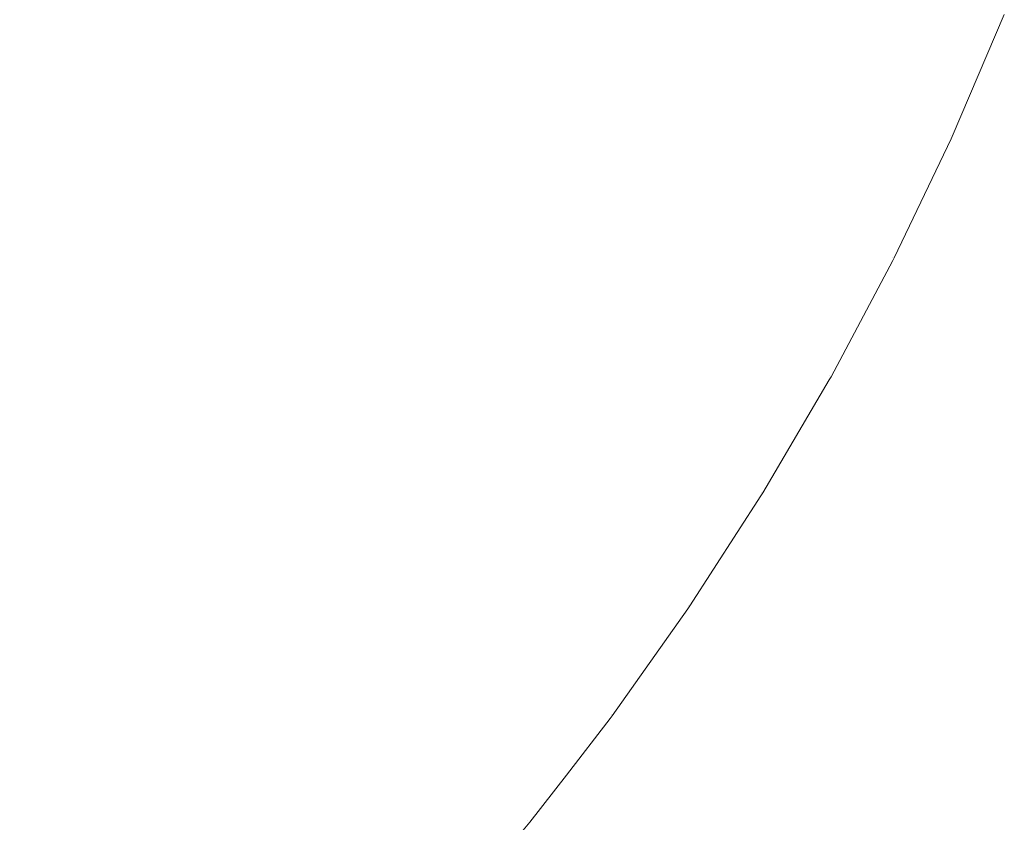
# Model space of a CAD drawing. Header units: centimetres. Extents: x -26 to 27.3, y -25.3 to -23.5.
# Tile 197 of 221: x 27.2442 to 27.2753, y -25.2227 to -25.1974. Entities that reach past the tile are written whole.
import ezdxf

# ---------------------------------------------------------------- set-up
doc = ezdxf.new("R2010")
doc.units = ezdxf.units.CM
doc.header["$LTSCALE"] = 2.54
doc.layers.add('Lucido design-1', color=7, linetype='Continuous')

# ---------------------------------------------------------------- blocks, each defined once
blk = doc.blocks.new('Gruppo-4-1')
at = {"color": 7, "linetype": 'Continuous', "lineweight": 9}
for points, invisible_edges in [([(27.258778, -25.19436, 1049.667319), (27.257247, -25.197565, 1049.667319), (27.255183, -25.196525, 1049.663939), (27.256673, -25.193408, 1049.663939)], 15), ([(27.256928, -25.193523, 1050.379777), (27.255433, -25.196651, 1050.379777), (27.257533, -25.19771, 1050.376297), (27.259071, -25.194492, 1050.376297)], 15), ([(27.267429, -25.194008, 1049.681732), (27.265904, -25.197581, 1049.681732), (27.264324, -25.196867, 1049.678006), (27.26582, -25.193361, 1049.678006)], 15), ([(27.266169, -25.193502, 1050.36533), (27.264667, -25.197022, 1050.36533), (27.266244, -25.197735, 1050.36152), (27.267775, -25.194147, 1050.36152)], 15), ([(27.268895, -25.194597, 1049.685528), (27.267344, -25.198232, 1049.685528), (27.265904, -25.197581, 1049.681732), (27.267429, -25.194008, 1049.681732)], 15), ([(27.267775, -25.194147, 1050.36152), (27.266244, -25.197735, 1050.36152), (27.267674, -25.198381, 1050.357645), (27.269231, -25.194732, 1050.357645)], 15), ([(27.244349, -25.194429, 1050.392652), (27.242827, -25.197022, 1050.392652), (27.245309, -25.19855, 1050.389602), (27.246893, -25.19585, 1050.389602)], 15), ([(27.246824, -25.195812, 1049.654422), (27.245241, -25.198508, 1049.654422), (27.24284, -25.19703, 1049.651474), (27.244362, -25.194436, 1049.651474)], 15), ([(27.253, -25.195424, 1049.66066), (27.251428, -25.198384, 1049.66066), (27.249181, -25.197128, 1049.657486), (27.250701, -25.194265, 1049.657486)], 15), ([(27.250843, -25.194337, 1050.386436), (27.24932, -25.197206, 1050.386436), (27.251626, -25.198494, 1050.383159), (27.253202, -25.195526, 1050.383159)], 15), ([(27.260758, -25.195255, 1049.670794), (27.259186, -25.198543, 1049.670794), (27.257247, -25.197565, 1049.667319), (27.258778, -25.19436, 1049.667319)], 15), ([(27.259071, -25.194492, 1050.376297), (27.257533, -25.19771, 1050.376297), (27.259499, -25.198701, 1050.372725), (27.261077, -25.195399, 1050.372725)], 15), ([(27.270217, -25.195128, 1049.68939), (27.268642, -25.198819, 1049.68939), (27.267344, -25.198232, 1049.685528), (27.268895, -25.194597, 1049.685528)], 15), ([(27.269231, -25.194732, 1050.357645), (27.267674, -25.198381, 1050.357645), (27.268954, -25.19896, 1050.353712), (27.270535, -25.195256, 1050.353712)], 15), ([(27.271391, -25.1956, 1049.693311), (27.269795, -25.19934, 1049.693311), (27.268642, -25.198819, 1049.68939), (27.270217, -25.195128, 1049.68939)], 15), ([(27.255183, -25.196525, 1049.663939), (27.253563, -25.199576, 1049.663939), (27.251428, -25.198384, 1049.66066), (27.253, -25.195424, 1049.66066)], 15), ([(27.262608, -25.196091, 1049.674359), (27.260999, -25.199457, 1049.674359), (27.259186, -25.198543, 1049.670794), (27.260758, -25.195255, 1049.670794)], 15), ([(27.261077, -25.195399, 1050.372725), (27.259499, -25.198701, 1050.372725), (27.261328, -25.199623, 1050.369067), (27.262943, -25.196243, 1050.369067)], 15), ([(27.270535, -25.195256, 1050.353712), (27.268954, -25.19896, 1050.353712), (27.270083, -25.19947, 1050.349727), (27.271684, -25.195718, 1050.349727)], 15), ([(27.253202, -25.195526, 1050.383159), (27.251626, -25.198494, 1050.383159), (27.253807, -25.199713, 1050.379777), (27.255433, -25.196651, 1050.379777)], 15), ([(27.272415, -25.196012, 1049.697284), (27.270801, -25.199794, 1049.697284), (27.269795, -25.19934, 1049.693311), (27.271391, -25.1956, 1049.693311)], 15), ([(27.271684, -25.195718, 1050.349727), (27.270083, -25.19947, 1050.349727), (27.271058, -25.19991, 1050.345697), (27.272676, -25.196117, 1050.345697)], 15), ([(27.249181, -25.197128, 1049.657486), (27.24754, -25.199924, 1049.657486), (27.245241, -25.198508, 1049.654422), (27.246824, -25.195812, 1049.654422)], 15), ([(27.246893, -25.19585, 1050.389602), (27.245309, -25.19855, 1050.389602), (27.247676, -25.200007, 1050.386436), (27.24932, -25.197206, 1050.386436)], 15), ([(27.264324, -25.196867, 1049.678006), (27.262681, -25.200305, 1049.678006), (27.260999, -25.199457, 1049.674359), (27.262608, -25.196091, 1049.674359)], 15), ([(27.273287, -25.196362, 1049.701302), (27.271657, -25.200181, 1049.701302), (27.270801, -25.199794, 1049.697284), (27.272415, -25.196012, 1049.697284)], 15), ([(27.272676, -25.196117, 1050.345697), (27.271058, -25.19991, 1050.345697), (27.271878, -25.200281, 1050.34163), (27.273512, -25.196452, 1050.34163)], 15), ([(27.262943, -25.196243, 1050.369067), (27.261328, -25.199623, 1050.369067), (27.263017, -25.200475, 1050.36533), (27.264667, -25.197022, 1050.36533)], 15), ([(27.274004, -25.19665, 1049.705359), (27.272362, -25.2005, 1049.705359), (27.271657, -25.200181, 1049.701302), (27.273287, -25.196362, 1049.701302)], 15), ([(27.257247, -25.197565, 1049.667319), (27.25558, -25.200703, 1049.667319), (27.253563, -25.199576, 1049.663939), (27.255183, -25.196525, 1049.663939)], 15), ([(27.255433, -25.196651, 1050.379777), (27.253807, -25.199713, 1050.379777), (27.255861, -25.20086, 1050.376297), (27.257533, -25.19771, 1050.376297)], 15), ([(27.273512, -25.196452, 1050.34163), (27.271878, -25.200281, 1050.34163), (27.272543, -25.200582, 1050.337533), (27.274189, -25.196724, 1050.337533)], 15), ([(27.274567, -25.196876, 1049.709449), (27.272914, -25.200749, 1049.709449), (27.272362, -25.2005, 1049.705359), (27.274004, -25.19665, 1049.705359)], 15), ([(27.274189, -25.196724, 1050.337533), (27.272543, -25.200582, 1050.337533), (27.273051, -25.200812, 1050.333412), (27.274707, -25.196932, 1050.333412)], 15), ([(27.242827, -25.197022, 1050.392652), (27.241197, -25.199548, 1050.392652), (27.243611, -25.20118, 1050.389602), (27.245309, -25.19855, 1050.389602)], 15), ([(27.245241, -25.198508, 1049.654422), (27.243546, -25.201136, 1049.654422), (27.24121, -25.199557, 1049.651474), (27.24284, -25.19703, 1049.651474)], 15), ([(27.265904, -25.197581, 1049.681732), (27.264229, -25.201086, 1049.681732), (27.262681, -25.200305, 1049.678006), (27.264324, -25.196867, 1049.678006)], 15), ([(27.264667, -25.197022, 1050.36533), (27.263017, -25.200475, 1050.36533), (27.264563, -25.201254, 1050.36152), (27.266244, -25.197735, 1050.36152)], 15), ([(27.274972, -25.197039, 1049.713563), (27.273312, -25.200929, 1049.713563), (27.272914, -25.200749, 1049.709449), (27.274567, -25.196876, 1049.709449)], 15), ([(27.274707, -25.196932, 1050.333412), (27.273051, -25.200812, 1050.333412), (27.273403, -25.200971, 1050.329276), (27.275065, -25.197076, 1050.329276)], 15), ([(27.275219, -25.197138, 1049.717695), (27.273554, -25.201039, 1049.717695), (27.273312, -25.200929, 1049.713563), (27.274972, -25.197039, 1049.713563)], 15), ([(27.251428, -25.198384, 1049.66066), (27.249733, -25.201274, 1049.66066), (27.24754, -25.199924, 1049.657486), (27.249181, -25.197128, 1049.657486)], 15), ([(27.24932, -25.197206, 1050.386436), (27.247676, -25.200007, 1050.386436), (27.249925, -25.201392, 1050.383159), (27.251626, -25.198494, 1050.383159)], 15), ([(27.275065, -25.197076, 1050.329276), (27.273403, -25.200971, 1050.329276), (27.273598, -25.201059, 1050.32513), (27.275263, -25.197156, 1050.32513)], 15), ([(27.275281, -25.197233, 1049.722055), (27.273641, -25.201078, 1049.722055), (27.273554, -25.201039, 1049.717695), (27.275219, -25.197138, 1049.717695)], 14), ([(27.275263, -25.197156, 1050.32513), (27.273598, -25.201059, 1050.32513), (27.273641, -25.201078, 1050.322055), (27.275281, -25.197233, 1050.322055)], 11), ([(27.273641, -25.201078, 1049.722055), (27.275281, -25.197233, 1049.722055), (27.275281, -25.197233, 1050.322055), (27.273641, -25.201078, 1050.322055)], 10), ([(27.259186, -25.198543, 1049.670794), (27.257477, -25.201763, 1049.670794), (27.25558, -25.200703, 1049.667319), (27.257247, -25.197565, 1049.667319)], 15), ([(27.267344, -25.198232, 1049.685528), (27.265641, -25.201798, 1049.685528), (27.264229, -25.201086, 1049.681732), (27.265904, -25.197581, 1049.681732)], 15), ([(27.257533, -25.19771, 1050.376297), (27.255861, -25.20086, 1050.376297), (27.257783, -25.201933, 1050.372725), (27.259499, -25.198701, 1050.372725)], 15), ([(27.266244, -25.197735, 1050.36152), (27.264563, -25.201254, 1050.36152), (27.265964, -25.201961, 1050.357645), (27.267674, -25.198381, 1050.357645)], 15), ([(27.268642, -25.198819, 1049.68939), (27.266912, -25.202439, 1049.68939), (27.265641, -25.201798, 1049.685528), (27.267344, -25.198232, 1049.685528)], 15), ([(27.24754, -25.199924, 1049.657486), (27.245782, -25.202647, 1049.657486), (27.243546, -25.201136, 1049.654422), (27.245241, -25.198508, 1049.654422)], 15), ([(27.245309, -25.19855, 1050.389602), (27.243611, -25.20118, 1050.389602), (27.245914, -25.202737, 1050.386436), (27.247676, -25.200007, 1050.386436)], 15), ([(27.253563, -25.199576, 1049.663939), (27.251815, -25.202556, 1049.663939), (27.249733, -25.201274, 1049.66066), (27.251428, -25.198384, 1049.66066)], 15), ([(27.251626, -25.198494, 1050.383159), (27.249925, -25.201392, 1050.383159), (27.252053, -25.202702, 1050.379777), (27.253807, -25.199713, 1050.379777)], 15), ([(27.260999, -25.199457, 1049.674359), (27.259249, -25.202753, 1049.674359), (27.257477, -25.201763, 1049.670794), (27.259186, -25.198543, 1049.670794)], 15), ([(27.267674, -25.198381, 1050.357645), (27.265964, -25.201961, 1050.357645), (27.267218, -25.202593, 1050.353712), (27.268954, -25.19896, 1050.353712)], 15), ([(27.259499, -25.198701, 1050.372725), (27.257783, -25.201933, 1050.372725), (27.259571, -25.202932, 1050.369067), (27.261328, -25.199623, 1050.369067)], 15), ([(27.269795, -25.19934, 1049.693311), (27.268042, -25.203008, 1049.693311), (27.266912, -25.202439, 1049.68939), (27.268642, -25.198819, 1049.68939)], 15), ([(27.268954, -25.19896, 1050.353712), (27.267218, -25.202593, 1050.353712), (27.268324, -25.20315, 1050.349727), (27.270083, -25.19947, 1050.349727)], 15), ([(27.262681, -25.200305, 1049.678006), (27.260893, -25.203671, 1049.678006), (27.259249, -25.202753, 1049.674359), (27.260999, -25.199457, 1049.674359)], 15), ([(27.270801, -25.199794, 1049.697284), (27.269027, -25.203505, 1049.697284), (27.268042, -25.203008, 1049.693311), (27.269795, -25.19934, 1049.693311)], 15), ([(27.270083, -25.19947, 1050.349727), (27.268324, -25.20315, 1050.349727), (27.269279, -25.203632, 1050.345697), (27.271058, -25.19991, 1050.345697)], 15), ([(27.25558, -25.200703, 1049.667319), (27.253782, -25.203767, 1049.667319), (27.251815, -25.202556, 1049.663939), (27.253563, -25.199576, 1049.663939)], 15), ([(27.253807, -25.199713, 1050.379777), (27.252053, -25.202702, 1050.379777), (27.254056, -25.203935, 1050.376297), (27.255861, -25.20086, 1050.376297)], 15), ([(27.261328, -25.199623, 1050.369067), (27.259571, -25.202932, 1050.369067), (27.261222, -25.203855, 1050.36533), (27.263017, -25.200475, 1050.36533)], 15), ([(27.271657, -25.200181, 1049.701302), (27.269866, -25.203928, 1049.701302), (27.269027, -25.203505, 1049.697284), (27.270801, -25.199794, 1049.697284)], 15), ([(27.249733, -25.201274, 1049.66066), (27.247916, -25.204089, 1049.66066), (27.245782, -25.202647, 1049.657486), (27.24754, -25.199924, 1049.657486)], 15), ([(27.247676, -25.200007, 1050.386436), (27.245914, -25.202737, 1050.386436), (27.248103, -25.204216, 1050.383159), (27.249925, -25.201392, 1050.383159)], 15), ([(27.271058, -25.19991, 1050.345697), (27.269279, -25.203632, 1050.345697), (27.270083, -25.204037, 1050.34163), (27.271878, -25.200281, 1050.34163)], 15), ([(27.264229, -25.201086, 1049.681732), (27.262407, -25.204517, 1049.681732), (27.260893, -25.203671, 1049.678006), (27.262681, -25.200305, 1049.678006)], 15), ([(27.272362, -25.2005, 1049.705359), (27.270557, -25.204276, 1049.705359), (27.269866, -25.203928, 1049.701302), (27.271657, -25.200181, 1049.701302)], 15), ([(27.271878, -25.200281, 1050.34163), (27.270083, -25.204037, 1050.34163), (27.270735, -25.204366, 1050.337533), (27.272543, -25.200582, 1050.337533)], 15), ([(27.257477, -25.201763, 1049.670794), (27.255632, -25.204906, 1049.670794), (27.253782, -25.203767, 1049.667319), (27.25558, -25.200703, 1049.667319)], 15), ([(27.263017, -25.200475, 1050.36533), (27.261222, -25.203855, 1050.36533), (27.262733, -25.204699, 1050.36152), (27.264563, -25.201254, 1050.36152)], 15), ([(27.272914, -25.200749, 1049.709449), (27.271098, -25.204549, 1049.709449), (27.270557, -25.204276, 1049.705359), (27.272362, -25.2005, 1049.705359)], 15), ([(27.272543, -25.200582, 1050.337533), (27.270735, -25.204366, 1050.337533), (27.271233, -25.204617, 1050.333412), (27.273051, -25.200812, 1050.333412)], 15), ([(27.273312, -25.200929, 1049.713563), (27.271488, -25.204746, 1049.713563), (27.271098, -25.204549, 1049.709449), (27.272914, -25.200749, 1049.709449)], 15), ([(27.255861, -25.20086, 1050.376297), (27.254056, -25.203935, 1050.376297), (27.25593, -25.20509, 1050.372725), (27.257783, -25.201933, 1050.372725)], 15), ([(27.265641, -25.201798, 1049.685528), (27.263787, -25.205288, 1049.685528), (27.262407, -25.204517, 1049.681732), (27.264229, -25.201086, 1049.681732)], 15), ([(27.273051, -25.200812, 1050.333412), (27.271233, -25.204617, 1050.333412), (27.271577, -25.204791, 1050.329276), (27.273403, -25.200971, 1050.329276)], 15), ([(27.273554, -25.201039, 1049.717695), (27.271726, -25.204866, 1049.717695), (27.271488, -25.204746, 1049.713563), (27.273312, -25.200929, 1049.713563)], 15), ([(27.273403, -25.200971, 1050.329276), (27.271577, -25.204791, 1050.329276), (27.271768, -25.204887, 1050.32513), (27.273598, -25.201059, 1050.32513)], 15), ([(27.273604, -25.201156, 1049.722055), (27.271811, -25.204908, 1049.722055), (27.271726, -25.204866, 1049.717695), (27.273554, -25.201039, 1049.717695)], 14), ([(27.273598, -25.201059, 1050.32513), (27.271768, -25.204887, 1050.32513), (27.271811, -25.204908, 1050.322055), (27.273604, -25.201156, 1050.322055)], 11), ([(27.273554, -25.201039, 1049.717695), (27.273641, -25.201078, 1049.722055), (27.273604, -25.201156, 1049.722055)], 9), ([(27.273604, -25.201156, 1050.322055), (27.273641, -25.201078, 1050.322055), (27.273598, -25.201059, 1050.32513)], 10), ([(27.273641, -25.201078, 1050.322055), (27.273604, -25.201156, 1050.322055), (27.273604, -25.201156, 1049.722055), (27.273641, -25.201078, 1049.722055)], 10), ([(27.245782, -25.202647, 1049.657486), (27.243911, -25.205294, 1049.657486), (27.24174, -25.203689, 1049.654422), (27.243546, -25.201136, 1049.654422)], 15), ([(27.243611, -25.20118, 1050.389602), (27.241804, -25.203736, 1050.389602), (27.244039, -25.205389, 1050.386436), (27.245914, -25.202737, 1050.386436)], 15), ([(27.251815, -25.202556, 1049.663939), (27.249941, -25.205458, 1049.663939), (27.247916, -25.204089, 1049.66066), (27.249733, -25.201274, 1049.66066)], 15), ([(27.249925, -25.201392, 1050.383159), (27.248103, -25.204216, 1050.383159), (27.250173, -25.205615, 1050.379777), (27.252053, -25.202702, 1050.379777)], 15), ([(27.264563, -25.201254, 1050.36152), (27.262733, -25.204699, 1050.36152), (27.264103, -25.205464, 1050.357645), (27.265964, -25.201961, 1050.357645)], 15), ([(27.271811, -25.204908, 1049.722055), (27.273604, -25.201156, 1049.722055), (27.273604, -25.201156, 1050.322055), (27.271811, -25.204908, 1050.322055)], 10), ([(27.259249, -25.202753, 1049.674359), (27.257361, -25.20597, 1049.674359), (27.255632, -25.204906, 1049.670794), (27.257477, -25.201763, 1049.670794)], 15), ([(27.257783, -25.201933, 1050.372725), (27.25593, -25.20509, 1050.372725), (27.257674, -25.206164, 1050.369067), (27.259571, -25.202932, 1050.369067)], 15), ([(27.266912, -25.202439, 1049.68939), (27.26503, -25.205982, 1049.68939), (27.263787, -25.205288, 1049.685528), (27.265641, -25.201798, 1049.685528)], 15), ([(27.265964, -25.201961, 1050.357645), (27.264103, -25.205464, 1050.357645), (27.265329, -25.206149, 1050.353712), (27.267218, -25.202593, 1050.353712)], 15), ([(27.253782, -25.203767, 1049.667319), (27.251856, -25.206752, 1049.667319), (27.249941, -25.205458, 1049.663939), (27.251815, -25.202556, 1049.663939)], 15), ([(27.268042, -25.203008, 1049.693311), (27.266135, -25.206599, 1049.693311), (27.26503, -25.205982, 1049.68939), (27.266912, -25.202439, 1049.68939)], 15), ([(27.267218, -25.202593, 1050.353712), (27.265329, -25.206149, 1050.353712), (27.26641, -25.206753, 1050.349727), (27.268324, -25.20315, 1050.349727)], 15), ([(27.247916, -25.204089, 1049.66066), (27.245981, -25.206825, 1049.66066), (27.243911, -25.205294, 1049.657486), (27.245782, -25.202647, 1049.657486)], 15), ([(27.245914, -25.202737, 1050.386436), (27.244039, -25.205389, 1050.386436), (27.246162, -25.206959, 1050.383159), (27.248103, -25.204216, 1050.383159)], 15), ([(27.252053, -25.202702, 1050.379777), (27.250173, -25.205615, 1050.379777), (27.252122, -25.206932, 1050.376297), (27.254056, -25.203935, 1050.376297)], 15), ([(27.260893, -25.203671, 1049.678006), (27.258965, -25.206958, 1049.678006), (27.257361, -25.20597, 1049.674359), (27.259249, -25.202753, 1049.674359)], 15), ([(27.259571, -25.202932, 1050.369067), (27.257674, -25.206164, 1050.369067), (27.259285, -25.207155, 1050.36533), (27.261222, -25.203855, 1050.36533)], 15), ([(27.269027, -25.203505, 1049.697284), (27.267098, -25.207137, 1049.697284), (27.266135, -25.206599, 1049.693311), (27.268042, -25.203008, 1049.693311)], 15), ([(27.268324, -25.20315, 1050.349727), (27.26641, -25.206753, 1050.349727), (27.267344, -25.207275, 1050.345697), (27.269279, -25.203632, 1050.345697)], 15), ([(27.269866, -25.203928, 1049.701302), (27.267919, -25.207596, 1049.701302), (27.267098, -25.207137, 1049.697284), (27.269027, -25.203505, 1049.697284)], 15), ([(27.255632, -25.204906, 1049.670794), (27.253656, -25.207969, 1049.670794), (27.251856, -25.206752, 1049.667319), (27.253782, -25.203767, 1049.667319)], 15), ([(27.262407, -25.204517, 1049.681732), (27.260441, -25.207867, 1049.681732), (27.258965, -25.206958, 1049.678006), (27.260893, -25.203671, 1049.678006)], 15), ([(27.261222, -25.203855, 1050.36533), (27.259285, -25.207155, 1050.36533), (27.260759, -25.208063, 1050.36152), (27.262733, -25.204699, 1050.36152)], 15), ([(27.269279, -25.203632, 1050.345697), (27.267344, -25.207275, 1050.345697), (27.26813, -25.207714, 1050.34163), (27.270083, -25.204037, 1050.34163)], 15), ([(27.249941, -25.205458, 1049.663939), (27.247946, -25.208279, 1049.663939), (27.245981, -25.206825, 1049.66066), (27.247916, -25.204089, 1049.66066)], 15), ([(27.254056, -25.203935, 1050.376297), (27.252122, -25.206932, 1050.376297), (27.253946, -25.208165, 1050.372725), (27.25593, -25.20509, 1050.372725)], 15), ([(27.270557, -25.204276, 1049.705359), (27.268594, -25.207973, 1049.705359), (27.267919, -25.207596, 1049.701302), (27.269866, -25.203928, 1049.701302)], 15), ([(27.270083, -25.204037, 1050.34163), (27.26813, -25.207714, 1050.34163), (27.268767, -25.20807, 1050.337533), (27.270735, -25.204366, 1050.337533)], 15), ([(27.248103, -25.204216, 1050.383159), (27.246162, -25.206959, 1050.383159), (27.248171, -25.208445, 1050.379777), (27.250173, -25.205615, 1050.379777)], 15), ([(27.271098, -25.204549, 1049.709449), (27.269123, -25.208268, 1049.709449), (27.268594, -25.207973, 1049.705359), (27.270557, -25.204276, 1049.705359)], 15), ([(27.270735, -25.204366, 1050.337533), (27.268767, -25.20807, 1050.337533), (27.269255, -25.208342, 1050.333412), (27.271233, -25.204617, 1050.333412)], 15), ([(27.263787, -25.205288, 1049.685528), (27.261787, -25.208696, 1049.685528), (27.260441, -25.207867, 1049.681732), (27.262407, -25.204517, 1049.681732)], 15), ([(27.262733, -25.204699, 1050.36152), (27.260759, -25.208063, 1050.36152), (27.262095, -25.208886, 1050.357645), (27.264103, -25.205464, 1050.357645)], 15), ([(27.271488, -25.204746, 1049.713563), (27.269504, -25.208481, 1049.713563), (27.269123, -25.208268, 1049.709449), (27.271098, -25.204549, 1049.709449)], 15), ([(27.271233, -25.204617, 1050.333412), (27.269255, -25.208342, 1050.333412), (27.269591, -25.20853, 1050.329276), (27.271577, -25.204791, 1050.329276)], 15), ([(27.271726, -25.204866, 1049.717695), (27.269736, -25.208611, 1049.717695), (27.269504, -25.208481, 1049.713563), (27.271488, -25.204746, 1049.713563)], 15), ([(27.271577, -25.204791, 1050.329276), (27.269591, -25.20853, 1050.329276), (27.269778, -25.208634, 1050.32513), (27.271768, -25.204887, 1050.32513)], 15), ([(27.257361, -25.20597, 1049.674359), (27.255337, -25.209105, 1049.674359), (27.253656, -25.207969, 1049.670794), (27.255632, -25.204906, 1049.670794)], 15), ([(27.25593, -25.20509, 1050.372725), (27.253946, -25.208165, 1050.372725), (27.255643, -25.209312, 1050.369067), (27.257674, -25.206164, 1050.369067)], 15), ([(27.271763, -25.204998, 1049.722055), (27.269819, -25.208657, 1049.722055), (27.269736, -25.208611, 1049.717695), (27.271726, -25.204866, 1049.717695)], 14), ([(27.271768, -25.204887, 1050.32513), (27.269778, -25.208634, 1050.32513), (27.269819, -25.208657, 1050.322055), (27.271763, -25.204998, 1050.322055)], 11), ([(27.269819, -25.208657, 1049.722055), (27.271763, -25.204998, 1049.722055), (27.271763, -25.204998, 1050.322055), (27.269819, -25.208657, 1050.322055)], 10), ([(27.271726, -25.204866, 1049.717695), (27.271811, -25.204908, 1049.722055), (27.271763, -25.204998, 1049.722055)], 9), ([(27.271763, -25.204998, 1050.322055), (27.271811, -25.204908, 1050.322055), (27.271768, -25.204887, 1050.32513)], 10), ([(27.271811, -25.204908, 1050.322055), (27.271763, -25.204998, 1050.322055), (27.271763, -25.204998, 1049.722055), (27.271811, -25.204908, 1049.722055)], 10), ([(27.245981, -25.206825, 1049.66066), (27.243931, -25.209476, 1049.66066), (27.241928, -25.207859, 1049.657486), (27.243911, -25.205294, 1049.657486)], 15), ([(27.244039, -25.205389, 1050.386436), (27.242052, -25.207959, 1050.386436), (27.244107, -25.209618, 1050.383159), (27.246162, -25.206959, 1050.383159)], 15), ([(27.26503, -25.205982, 1049.68939), (27.263, -25.209443, 1049.68939), (27.261787, -25.208696, 1049.685528), (27.263787, -25.205288, 1049.685528)], 15), ([(27.251856, -25.206752, 1049.667319), (27.249804, -25.209653, 1049.667319), (27.247946, -25.208279, 1049.663939), (27.249941, -25.205458, 1049.663939)], 15), ([(27.250173, -25.205615, 1050.379777), (27.248171, -25.208445, 1050.379777), (27.250062, -25.209844, 1050.376297), (27.252122, -25.206932, 1050.376297)], 15), ([(27.264103, -25.205464, 1050.357645), (27.262095, -25.208886, 1050.357645), (27.263291, -25.209622, 1050.353712), (27.265329, -25.206149, 1050.353712)], 15), ([(27.258965, -25.206958, 1049.678006), (27.256898, -25.21016, 1049.678006), (27.255337, -25.209105, 1049.674359), (27.257361, -25.20597, 1049.674359)], 15), ([(27.266135, -25.206599, 1049.693311), (27.264077, -25.210106, 1049.693311), (27.263, -25.209443, 1049.68939), (27.26503, -25.205982, 1049.68939)], 15), ([(27.257674, -25.206164, 1050.369067), (27.255643, -25.209312, 1050.369067), (27.257209, -25.210371, 1050.36533), (27.259285, -25.207155, 1050.36533)], 15), ([(27.265329, -25.206149, 1050.353712), (27.263291, -25.209622, 1050.353712), (27.264346, -25.210271, 1050.349727), (27.26641, -25.206753, 1050.349727)], 15), ([(27.267098, -25.207137, 1049.697284), (27.265017, -25.210685, 1049.697284), (27.264077, -25.210106, 1049.693311), (27.266135, -25.206599, 1049.693311)], 15), ([(27.247946, -25.208279, 1049.663939), (27.245834, -25.211012, 1049.663939), (27.243931, -25.209476, 1049.66066), (27.245981, -25.206825, 1049.66066)], 15), ([(27.246162, -25.206959, 1050.383159), (27.244107, -25.209618, 1050.383159), (27.246051, -25.211188, 1050.379777), (27.248171, -25.208445, 1050.379777)], 15), ([(27.253656, -25.207969, 1049.670794), (27.251551, -25.210944, 1049.670794), (27.249804, -25.209653, 1049.667319), (27.251856, -25.206752, 1049.667319)], 15), ([(27.252122, -25.206932, 1050.376297), (27.250062, -25.209844, 1050.376297), (27.251833, -25.211153, 1050.372725), (27.253946, -25.208165, 1050.372725)], 15), ([(27.260441, -25.207867, 1049.681732), (27.258334, -25.211131, 1049.681732), (27.256898, -25.21016, 1049.678006), (27.258965, -25.206958, 1049.678006)], 15), ([(27.26641, -25.206753, 1050.349727), (27.264346, -25.210271, 1050.349727), (27.265257, -25.210832, 1050.345697), (27.267344, -25.207275, 1050.345697)], 15), ([(27.259285, -25.207155, 1050.36533), (27.257209, -25.210371, 1050.36533), (27.258644, -25.21134, 1050.36152), (27.260759, -25.208063, 1050.36152)], 15), ([(27.267919, -25.207596, 1049.701302), (27.265817, -25.211177, 1049.701302), (27.265017, -25.210685, 1049.697284), (27.267098, -25.207137, 1049.697284)], 15), ([(27.267344, -25.207275, 1050.345697), (27.265257, -25.210832, 1050.345697), (27.266023, -25.211304, 1050.34163), (27.26813, -25.207714, 1050.34163)], 15), ([(27.268594, -25.207973, 1049.705359), (27.266476, -25.211583, 1049.705359), (27.265817, -25.211177, 1049.701302), (27.267919, -25.207596, 1049.701302)], 15), ([(27.261787, -25.208696, 1049.685528), (27.259644, -25.212016, 1049.685528), (27.258334, -25.211131, 1049.681732), (27.260441, -25.207867, 1049.681732)], 15), ([(27.26813, -25.207714, 1050.34163), (27.266023, -25.211304, 1050.34163), (27.266645, -25.211687, 1050.337533), (27.268767, -25.20807, 1050.337533)], 15), ([(27.255337, -25.209105, 1049.674359), (27.253183, -25.212152, 1049.674359), (27.251551, -25.210944, 1049.670794), (27.253656, -25.207969, 1049.670794)], 15), ([(27.253946, -25.208165, 1050.372725), (27.251833, -25.211153, 1050.372725), (27.253479, -25.212371, 1050.369067), (27.255643, -25.209312, 1050.369067)], 15), ([(27.260759, -25.208063, 1050.36152), (27.258644, -25.21134, 1050.36152), (27.259944, -25.212219, 1050.357645), (27.262095, -25.208886, 1050.357645)], 15), ([(27.269123, -25.208268, 1049.709449), (27.266991, -25.2119, 1049.709449), (27.266476, -25.211583, 1049.705359), (27.268594, -25.207973, 1049.705359)], 15), ([(27.268767, -25.20807, 1050.337533), (27.266645, -25.211687, 1050.337533), (27.26712, -25.211979, 1050.333412), (27.269255, -25.208342, 1050.333412)], 15), ([(27.249804, -25.209653, 1049.667319), (27.247632, -25.212464, 1049.667319), (27.245834, -25.211012, 1049.663939), (27.247946, -25.208279, 1049.663939)], 15), ([(27.248171, -25.208445, 1050.379777), (27.246051, -25.211188, 1050.379777), (27.247881, -25.212665, 1050.376297), (27.250062, -25.209844, 1050.376297)], 15), ([(27.269504, -25.208481, 1049.713563), (27.267363, -25.212129, 1049.713563), (27.266991, -25.2119, 1049.709449), (27.269123, -25.208268, 1049.709449)], 15), ([(27.269255, -25.208342, 1050.333412), (27.26712, -25.211979, 1050.333412), (27.267449, -25.212182, 1050.329276), (27.269591, -25.20853, 1050.329276)], 15), ([(27.269736, -25.208611, 1049.717695), (27.26759, -25.212269, 1049.717695), (27.267363, -25.212129, 1049.713563), (27.269504, -25.208481, 1049.713563)], 15), ([(27.269591, -25.20853, 1050.329276), (27.267449, -25.212182, 1050.329276), (27.267631, -25.212294, 1050.32513), (27.269778, -25.208634, 1050.32513)], 15), ([(27.263, -25.209443, 1049.68939), (27.260824, -25.212814, 1049.68939), (27.259644, -25.212016, 1049.685528), (27.261787, -25.208696, 1049.685528)], 15), ([(27.269763, -25.208753, 1049.722055), (27.267671, -25.212319, 1049.722055), (27.26759, -25.212269, 1049.717695), (27.269736, -25.208611, 1049.717695)], 14), ([(27.269778, -25.208634, 1050.32513), (27.267631, -25.212294, 1050.32513), (27.267671, -25.212319, 1050.322055), (27.269763, -25.208753, 1050.322055)], 11), ([(27.267671, -25.212319, 1049.722055), (27.269763, -25.208753, 1049.722055), (27.269763, -25.208753, 1050.322055), (27.267671, -25.212319, 1050.322055)], 10), ([(27.269736, -25.208611, 1049.717695), (27.269819, -25.208657, 1049.722055), (27.269763, -25.208753, 1049.722055)], 9), ([(27.269763, -25.208753, 1050.322055), (27.269819, -25.208657, 1050.322055), (27.269778, -25.208634, 1050.32513)], 10), ([(27.269819, -25.208657, 1050.322055), (27.269763, -25.208753, 1050.322055), (27.269763, -25.208753, 1049.722055), (27.269819, -25.208657, 1049.722055)], 10), ([(27.256898, -25.21016, 1049.678006), (27.254697, -25.213272, 1049.678006), (27.253183, -25.212152, 1049.674359), (27.255337, -25.209105, 1049.674359)], 15), ([(27.262095, -25.208886, 1050.357645), (27.259944, -25.212219, 1050.357645), (27.261108, -25.213006, 1050.353712), (27.263291, -25.209622, 1050.353712)], 15), ([(27.255643, -25.209312, 1050.369067), (27.253479, -25.212371, 1050.369067), (27.255, -25.213495, 1050.36533), (27.257209, -25.210371, 1050.36533)], 15), ([(27.264077, -25.210106, 1049.693311), (27.261872, -25.213522, 1049.693311), (27.260824, -25.212814, 1049.68939), (27.263, -25.209443, 1049.68939)], 15), ([(27.245834, -25.211012, 1049.663939), (27.243607, -25.213653, 1049.663939), (27.241772, -25.212038, 1049.66066), (27.243931, -25.209476, 1049.66066)], 15), ([(27.244107, -25.209618, 1050.383159), (27.241941, -25.212187, 1050.383159), (27.243817, -25.213838, 1050.379777), (27.246051, -25.211188, 1050.379777)], 15), ([(27.251551, -25.210944, 1049.670794), (27.249322, -25.213828, 1049.670794), (27.247632, -25.212464, 1049.667319), (27.249804, -25.209653, 1049.667319)], 15), ([(27.263291, -25.209622, 1050.353712), (27.261108, -25.213006, 1050.353712), (27.262134, -25.213699, 1050.349727), (27.264346, -25.210271, 1050.349727)], 15), ([(27.250062, -25.209844, 1050.376297), (27.247881, -25.212665, 1050.376297), (27.249594, -25.214048, 1050.372725), (27.251833, -25.211153, 1050.372725)], 15), ([(27.258334, -25.211131, 1049.681732), (27.256091, -25.214303, 1049.681732), (27.254697, -25.213272, 1049.678006), (27.256898, -25.21016, 1049.678006)], 15), ([(27.257209, -25.210371, 1050.36533), (27.255, -25.213495, 1050.36533), (27.256392, -25.214525, 1050.36152), (27.258644, -25.21134, 1050.36152)], 15), ([(27.265017, -25.210685, 1049.697284), (27.262787, -25.21414, 1049.697284), (27.261872, -25.213522, 1049.693311), (27.264077, -25.210106, 1049.693311)], 15), ([(27.264346, -25.210271, 1050.349727), (27.262134, -25.213699, 1050.349727), (27.26302, -25.214298, 1050.345697), (27.265257, -25.210832, 1050.345697)], 15), ([(27.265817, -25.211177, 1049.701302), (27.263565, -25.214666, 1049.701302), (27.262787, -25.21414, 1049.697284), (27.265017, -25.210685, 1049.697284)], 15), ([(27.247632, -25.212464, 1049.667319), (27.245342, -25.21518, 1049.667319), (27.243607, -25.213653, 1049.663939), (27.245834, -25.211012, 1049.663939)], 15), ([(27.253183, -25.212152, 1049.674359), (27.250901, -25.215104, 1049.674359), (27.249322, -25.213828, 1049.670794), (27.251551, -25.210944, 1049.670794)], 15), ([(27.265257, -25.210832, 1050.345697), (27.26302, -25.214298, 1050.345697), (27.263766, -25.214802, 1050.34163), (27.266023, -25.211304, 1050.34163)], 15), ([(27.246051, -25.211188, 1050.379777), (27.243817, -25.213838, 1050.379777), (27.245582, -25.215392, 1050.376297), (27.247881, -25.212665, 1050.376297)], 15), ([(27.251833, -25.211153, 1050.372725), (27.249594, -25.214048, 1050.372725), (27.251188, -25.215335, 1050.369067), (27.253479, -25.212371, 1050.369067)], 15), ([(27.259644, -25.212016, 1049.685528), (27.257362, -25.215242, 1049.685528), (27.256091, -25.214303, 1049.681732), (27.258334, -25.211131, 1049.681732)], 15), ([(27.266476, -25.211583, 1049.705359), (27.264206, -25.215099, 1049.705359), (27.263565, -25.214666, 1049.701302), (27.265817, -25.211177, 1049.701302)], 15), ([(27.266023, -25.211304, 1050.34163), (27.263766, -25.214802, 1050.34163), (27.264371, -25.215211, 1050.337533), (27.266645, -25.211687, 1050.337533)], 15), ([(27.258644, -25.21134, 1050.36152), (27.256392, -25.214525, 1050.36152), (27.257653, -25.215458, 1050.357645), (27.259944, -25.212219, 1050.357645)], 15), ([(27.266991, -25.2119, 1049.709449), (27.264708, -25.215439, 1049.709449), (27.264206, -25.215099, 1049.705359), (27.266476, -25.211583, 1049.705359)], 15), ([(27.266645, -25.211687, 1050.337533), (27.264371, -25.215211, 1050.337533), (27.264833, -25.215523, 1050.333412), (27.26712, -25.211979, 1050.333412)], 15), ([(27.267363, -25.212129, 1049.713563), (27.26507, -25.215683, 1049.713563), (27.264708, -25.215439, 1049.709449), (27.266991, -25.2119, 1049.709449)], 15), ([(27.254697, -25.213272, 1049.678006), (27.252367, -25.216287, 1049.678006), (27.250901, -25.215104, 1049.674359), (27.253183, -25.212152, 1049.674359)], 15), ([(27.260824, -25.212814, 1049.68939), (27.258507, -25.216089, 1049.68939), (27.257362, -25.215242, 1049.685528), (27.259644, -25.212016, 1049.685528)], 15), ([(27.259944, -25.212219, 1050.357645), (27.257653, -25.215458, 1050.357645), (27.258783, -25.216293, 1050.353712), (27.261108, -25.213006, 1050.353712)], 15), ([(27.26712, -25.211979, 1050.333412), (27.264833, -25.215523, 1050.333412), (27.265153, -25.215739, 1050.329276), (27.267449, -25.212182, 1050.329276)], 15), ([(27.26759, -25.212269, 1049.717695), (27.26529, -25.215832, 1049.717695), (27.26507, -25.215683, 1049.713563), (27.267363, -25.212129, 1049.713563)], 15), ([(27.267449, -25.212182, 1050.329276), (27.265153, -25.215739, 1050.329276), (27.26533, -25.215859, 1050.32513), (27.267631, -25.212294, 1050.32513)], 15), ([(27.249322, -25.213828, 1049.670794), (27.246972, -25.216615, 1049.670794), (27.245342, -25.21518, 1049.667319), (27.247632, -25.212464, 1049.667319)], 15), ([(27.253479, -25.212371, 1050.369067), (27.251188, -25.215335, 1050.369067), (27.252659, -25.216523, 1050.36533), (27.255, -25.213495, 1050.36533)], 15), ([(27.267608, -25.212415, 1049.722055), (27.265369, -25.215885, 1049.722055), (27.26529, -25.215832, 1049.717695), (27.26759, -25.212269, 1049.717695)], 14), ([(27.267631, -25.212294, 1050.32513), (27.26533, -25.215859, 1050.32513), (27.265369, -25.215885, 1050.322055), (27.267608, -25.212415, 1050.322055)], 11), ([(27.265369, -25.215885, 1049.722055), (27.267608, -25.212415, 1049.722055), (27.267608, -25.212415, 1050.322055), (27.265369, -25.215885, 1050.322055)], 10), ([(27.26759, -25.212269, 1049.717695), (27.267671, -25.212319, 1049.722055), (27.267608, -25.212415, 1049.722055)], 9), ([(27.267608, -25.212415, 1050.322055), (27.267671, -25.212319, 1050.322055), (27.267631, -25.212294, 1050.32513)], 10), ([(27.267671, -25.212319, 1050.322055), (27.267608, -25.212415, 1050.322055), (27.267608, -25.212415, 1049.722055), (27.267671, -25.212319, 1049.722055)], 10), ([(27.247881, -25.212665, 1050.376297), (27.245582, -25.215392, 1050.376297), (27.247235, -25.216846, 1050.372725), (27.249594, -25.214048, 1050.372725)], 15), ([(27.261872, -25.213522, 1049.693311), (27.259525, -25.216842, 1049.693311), (27.258507, -25.216089, 1049.68939), (27.260824, -25.212814, 1049.68939)], 15), ([(27.261108, -25.213006, 1050.353712), (27.258783, -25.216293, 1050.353712), (27.259778, -25.217029, 1050.349727), (27.262134, -25.213699, 1050.349727)], 15), ([(27.256091, -25.214303, 1049.681732), (27.253716, -25.217376, 1049.681732), (27.252367, -25.216287, 1049.678006), (27.254697, -25.213272, 1049.678006)], 15), ([(27.255, -25.213495, 1050.36533), (27.252659, -25.216523, 1050.36533), (27.254006, -25.217611, 1050.36152), (27.256392, -25.214525, 1050.36152)], 15), ([(27.245342, -25.21518, 1049.667319), (27.242938, -25.217796, 1049.667319), (27.24127, -25.216197, 1049.663939), (27.243607, -25.213653, 1049.663939)], 15), ([(27.262787, -25.21414, 1049.697284), (27.260412, -25.217498, 1049.697284), (27.259525, -25.216842, 1049.693311), (27.261872, -25.213522, 1049.693311)], 15), ([(27.262134, -25.213699, 1050.349727), (27.259778, -25.217029, 1050.349727), (27.260638, -25.217666, 1050.345697), (27.26302, -25.214298, 1050.345697)], 15), ([(27.243817, -25.213838, 1050.379777), (27.241472, -25.216391, 1050.379777), (27.24317, -25.218018, 1050.376297), (27.245582, -25.215392, 1050.376297)], 15), ([(27.250901, -25.215104, 1049.674359), (27.248496, -25.217956, 1049.674359), (27.246972, -25.216615, 1049.670794), (27.249322, -25.213828, 1049.670794)], 15), ([(27.249594, -25.214048, 1050.372725), (27.247235, -25.216846, 1050.372725), (27.248773, -25.218199, 1050.369067), (27.251188, -25.215335, 1050.369067)], 15), ([(27.257362, -25.215242, 1049.685528), (27.254945, -25.218369, 1049.685528), (27.253716, -25.217376, 1049.681732), (27.256091, -25.214303, 1049.681732)], 15), ([(27.263565, -25.214666, 1049.701302), (27.261167, -25.218057, 1049.701302), (27.260412, -25.217498, 1049.697284), (27.262787, -25.21414, 1049.697284)], 15), ([(27.26302, -25.214298, 1050.345697), (27.260638, -25.217666, 1050.345697), (27.261362, -25.218201, 1050.34163), (27.263766, -25.214802, 1050.34163)], 15), ([(27.256392, -25.214525, 1050.36152), (27.254006, -25.217611, 1050.36152), (27.255227, -25.218597, 1050.357645), (27.257653, -25.215458, 1050.357645)], 15), ([(27.264206, -25.215099, 1049.705359), (27.261789, -25.218517, 1049.705359), (27.261167, -25.218057, 1049.701302), (27.263565, -25.214666, 1049.701302)], 15), ([(27.263766, -25.214802, 1050.34163), (27.261362, -25.218201, 1050.34163), (27.261949, -25.218635, 1050.337533), (27.264371, -25.215211, 1050.337533)], 15), ([(27.246972, -25.216615, 1049.670794), (27.244507, -25.219299, 1049.670794), (27.242938, -25.217796, 1049.667319), (27.245342, -25.21518, 1049.667319)], 15), ([(27.252367, -25.216287, 1049.678006), (27.24991, -25.219201, 1049.678006), (27.248496, -25.217956, 1049.674359), (27.250901, -25.215104, 1049.674359)], 15), ([(27.251188, -25.215335, 1050.369067), (27.248773, -25.218199, 1050.369067), (27.250192, -25.219449, 1050.36533), (27.252659, -25.216523, 1050.36533)], 15), ([(27.258507, -25.216089, 1049.68939), (27.256054, -25.219264, 1049.68939), (27.254945, -25.218369, 1049.685528), (27.257362, -25.215242, 1049.685528)], 15), ([(27.264708, -25.215439, 1049.709449), (27.262276, -25.218877, 1049.709449), (27.261789, -25.218517, 1049.705359), (27.264206, -25.215099, 1049.705359)], 15), ([(27.264371, -25.215211, 1050.337533), (27.261949, -25.218635, 1050.337533), (27.262397, -25.218967, 1050.333412), (27.264833, -25.215523, 1050.333412)], 15), ([(27.245582, -25.215392, 1050.376297), (27.24317, -25.218018, 1050.376297), (27.24476, -25.219542, 1050.372725), (27.247235, -25.216846, 1050.372725)], 15), ([(27.257653, -25.215458, 1050.357645), (27.255227, -25.218597, 1050.357645), (27.25632, -25.219479, 1050.353712), (27.258783, -25.216293, 1050.353712)], 15), ([(27.26507, -25.215683, 1049.713563), (27.262627, -25.219136, 1049.713563), (27.262276, -25.218877, 1049.709449), (27.264708, -25.215439, 1049.709449)], 15), ([(27.264833, -25.215523, 1050.333412), (27.262397, -25.218967, 1050.333412), (27.262708, -25.219196, 1050.329276), (27.265153, -25.215739, 1050.329276)], 15), ([(27.26529, -25.215832, 1049.717695), (27.262841, -25.219295, 1049.717695), (27.262627, -25.219136, 1049.713563), (27.26507, -25.215683, 1049.713563)], 15), ([(27.265153, -25.215739, 1050.329276), (27.262708, -25.219196, 1050.329276), (27.26288, -25.219323, 1050.32513), (27.26533, -25.215859, 1050.32513)], 15), ([(27.265303, -25.215979, 1049.722055), (27.262918, -25.219351, 1049.722055), (27.262841, -25.219295, 1049.717695), (27.26529, -25.215832, 1049.717695)], 14), ([(27.26533, -25.215859, 1050.32513), (27.26288, -25.219323, 1050.32513), (27.262918, -25.219351, 1050.322055), (27.265303, -25.215979, 1050.322055)], 11), ([(27.262918, -25.219351, 1049.722055), (27.265303, -25.215979, 1049.722055), (27.265303, -25.215979, 1050.322055), (27.262918, -25.219351, 1050.322055)], 10), ([(27.26529, -25.215832, 1049.717695), (27.265369, -25.215885, 1049.722055), (27.265303, -25.215979, 1049.722055)], 9), ([(27.265303, -25.215979, 1050.322055), (27.265369, -25.215885, 1050.322055), (27.26533, -25.215859, 1050.32513)], 10), ([(27.265369, -25.215885, 1050.322055), (27.265303, -25.215979, 1050.322055), (27.265303, -25.215979, 1049.722055), (27.265369, -25.215885, 1049.722055)], 10), ([(27.253716, -25.217376, 1049.681732), (27.251212, -25.220346, 1049.681732), (27.24991, -25.219201, 1049.678006), (27.252367, -25.216287, 1049.678006)], 15), ([(27.259525, -25.216842, 1049.693311), (27.257038, -25.220059, 1049.693311), (27.256054, -25.219264, 1049.68939), (27.258507, -25.216089, 1049.68939)], 15), ([(27.258783, -25.216293, 1050.353712), (27.25632, -25.219479, 1050.353712), (27.257283, -25.220257, 1050.349727), (27.259778, -25.217029, 1050.349727)], 15), ([(27.252659, -25.216523, 1050.36533), (27.250192, -25.219449, 1050.36533), (27.251492, -25.220593, 1050.36152), (27.254006, -25.217611, 1050.36152)], 15), ([(27.248496, -25.217956, 1049.674359), (27.245972, -25.220704, 1049.674359), (27.244507, -25.219299, 1049.670794), (27.246972, -25.216615, 1049.670794)], 15), ([(27.247235, -25.216846, 1050.372725), (27.24476, -25.219542, 1050.372725), (27.246238, -25.220959, 1050.369067), (27.248773, -25.218199, 1050.369067)], 15), ([(27.260412, -25.217498, 1049.697284), (27.257897, -25.220752, 1049.697284), (27.257038, -25.220059, 1049.693311), (27.259525, -25.216842, 1049.693311)], 15), ([(27.259778, -25.217029, 1050.349727), (27.257283, -25.220257, 1050.349727), (27.258116, -25.220929, 1050.345697), (27.260638, -25.217666, 1050.345697)], 15), ([(27.254945, -25.218369, 1049.685528), (27.252398, -25.22139, 1049.685528), (27.251212, -25.220346, 1049.681732), (27.253716, -25.217376, 1049.681732)], 15), ([(27.261167, -25.218057, 1049.701302), (27.258628, -25.221342, 1049.701302), (27.257897, -25.220752, 1049.697284), (27.260412, -25.217498, 1049.697284)], 15), ([(27.244507, -25.219299, 1049.670794), (27.241929, -25.221877, 1049.670794), (27.240426, -25.220308, 1049.667319), (27.242938, -25.217796, 1049.667319)], 15), ([(27.254006, -25.217611, 1050.36152), (27.251492, -25.220593, 1050.36152), (27.25267, -25.22163, 1050.357645), (27.255227, -25.218597, 1050.357645)], 15), ([(27.260638, -25.217666, 1050.345697), (27.258116, -25.220929, 1050.345697), (27.258816, -25.221495, 1050.34163), (27.261362, -25.218201, 1050.34163)], 15), ([(27.24317, -25.218018, 1050.376297), (27.240648, -25.22054, 1050.376297), (27.242172, -25.22213, 1050.372725), (27.24476, -25.219542, 1050.372725)], 15), ([(27.24991, -25.219201, 1049.678006), (27.247332, -25.222007, 1049.678006), (27.245972, -25.220704, 1049.674359), (27.248496, -25.217956, 1049.674359)], 15), ([(27.261789, -25.218517, 1049.705359), (27.259229, -25.221828, 1049.705359), (27.258628, -25.221342, 1049.701302), (27.261167, -25.218057, 1049.701302)], 15), ([(27.248773, -25.218199, 1050.369067), (27.246238, -25.220959, 1050.369067), (27.247603, -25.222267, 1050.36533), (27.250192, -25.219449, 1050.36533)], 15), ([(27.256054, -25.219264, 1049.68939), (27.253467, -25.222331, 1049.68939), (27.252398, -25.22139, 1049.685528), (27.254945, -25.218369, 1049.685528)], 15), ([(27.261362, -25.218201, 1050.34163), (27.258816, -25.221495, 1050.34163), (27.259384, -25.221953, 1050.337533), (27.261949, -25.218635, 1050.337533)], 15), ([(27.255227, -25.218597, 1050.357645), (27.25267, -25.22163, 1050.357645), (27.253724, -25.222558, 1050.353712), (27.25632, -25.219479, 1050.353712)], 15), ([(27.262276, -25.218877, 1049.709449), (27.259701, -25.222209, 1049.709449), (27.259229, -25.221828, 1049.705359), (27.261789, -25.218517, 1049.705359)], 15), ([(27.261949, -25.218635, 1050.337533), (27.259384, -25.221953, 1050.337533), (27.259818, -25.222304, 1050.333412), (27.262397, -25.218967, 1050.333412)], 15), ([(27.262627, -25.219136, 1049.713563), (27.26004, -25.222483, 1049.713563), (27.259701, -25.222209, 1049.709449), (27.262276, -25.218877, 1049.709449)], 15), ([(27.262397, -25.218967, 1050.333412), (27.259818, -25.222304, 1050.333412), (27.260118, -25.222546, 1050.329276), (27.262708, -25.219196, 1050.329276)], 15), ([(27.245972, -25.220704, 1049.674359), (27.243334, -25.223342, 1049.674359), (27.241929, -25.221877, 1049.670794), (27.244507, -25.219299, 1049.670794)], 15), ([(27.251212, -25.220346, 1049.681732), (27.248584, -25.223207, 1049.681732), (27.247332, -25.222007, 1049.678006), (27.24991, -25.219201, 1049.678006)], 15), ([(27.257038, -25.220059, 1049.693311), (27.254417, -25.223167, 1049.693311), (27.253467, -25.222331, 1049.68939), (27.256054, -25.219264, 1049.68939)], 15), ([(27.262841, -25.219295, 1049.717695), (27.260248, -25.22265, 1049.717695), (27.26004, -25.222483, 1049.713563), (27.262627, -25.219136, 1049.713563)], 15), ([(27.262708, -25.219196, 1050.329276), (27.260118, -25.222546, 1050.329276), (27.260285, -25.22268, 1050.32513), (27.26288, -25.219323, 1050.32513)], 15), ([(27.262851, -25.219437, 1049.722055), (27.261474, -25.22122, 1049.722055), (27.260248, -25.22265, 1049.717695), (27.262841, -25.219295, 1049.717695)], 14), ([(27.26288, -25.219323, 1050.32513), (27.260285, -25.22268, 1050.32513), (27.261474, -25.22122, 1050.322055), (27.262851, -25.219437, 1050.322055)], 11), ([(27.262841, -25.219295, 1049.717695), (27.262918, -25.219351, 1049.722055), (27.262851, -25.219437, 1049.722055)], 9), ([(27.262851, -25.219437, 1050.322055), (27.262918, -25.219351, 1050.322055), (27.26288, -25.219323, 1050.32513)], 10), ([(27.262918, -25.219351, 1050.322055), (27.262851, -25.219437, 1050.322055), (27.262851, -25.219437, 1049.722055), (27.262918, -25.219351, 1049.722055)], 10), ([(27.24476, -25.219542, 1050.372725), (27.242172, -25.22213, 1050.372725), (27.243589, -25.223608, 1050.369067), (27.246238, -25.220959, 1050.369067)], 15), ([(27.250192, -25.219449, 1050.36533), (27.247603, -25.222267, 1050.36533), (27.248854, -25.223466, 1050.36152), (27.251492, -25.220593, 1050.36152)], 15), ([(27.25632, -25.219479, 1050.353712), (27.253724, -25.222558, 1050.353712), (27.254654, -25.223376, 1050.349727), (27.257283, -25.220257, 1050.349727)], 15), ([(27.262851, -25.219437, 1049.722055), (27.262851, -25.219437, 1050.322055), (27.261474, -25.22122, 1050.322055), (27.261474, -25.22122, 1049.722055)], 5), ([(27.257897, -25.220752, 1049.697284), (27.255246, -25.223896, 1049.697284), (27.254417, -25.223167, 1049.693311), (27.257038, -25.220059, 1049.693311)], 15), ([(27.257283, -25.220257, 1050.349727), (27.254654, -25.223376, 1050.349727), (27.255457, -25.224083, 1050.345697), (27.258116, -25.220929, 1050.345697)], 15), ([(27.252398, -25.22139, 1049.685528), (27.249725, -25.224301, 1049.685528), (27.248584, -25.223207, 1049.681732), (27.251212, -25.220346, 1049.681732)], 15), ([(27.251492, -25.220593, 1050.36152), (27.248854, -25.223466, 1050.36152), (27.249986, -25.224551, 1050.357645), (27.25267, -25.22163, 1050.357645)], 15), ([(27.247332, -25.222007, 1049.678006), (27.244637, -25.224702, 1049.678006), (27.243334, -25.223342, 1049.674359), (27.245972, -25.220704, 1049.674359)], 15), ([(27.246238, -25.220959, 1050.369067), (27.243589, -25.223608, 1050.369067), (27.244897, -25.224974, 1050.36533), (27.247603, -25.222267, 1050.36533)], 15), ([(27.258628, -25.221342, 1049.701302), (27.255951, -25.224517, 1049.701302), (27.255246, -25.223896, 1049.697284), (27.257897, -25.220752, 1049.697284)], 15), ([(27.258116, -25.220929, 1050.345697), (27.255457, -25.224083, 1050.345697), (27.256133, -25.224677, 1050.34163), (27.258816, -25.221495, 1050.34163)], 15), ([(27.261474, -25.22122, 1049.722055), (27.260322, -25.22271, 1049.722055), (27.260248, -25.22265, 1049.717695)], 10), ([(27.260285, -25.22268, 1050.32513), (27.260322, -25.22271, 1050.322055), (27.261474, -25.22122, 1050.322055)], 9), ([(27.260322, -25.22271, 1049.722055), (27.261474, -25.22122, 1049.722055), (27.261474, -25.22122, 1050.322055), (27.260322, -25.22271, 1050.322055)], 10), ([(27.253467, -25.222331, 1049.68939), (27.250753, -25.225286, 1049.68939), (27.249725, -25.224301, 1049.685528), (27.252398, -25.22139, 1049.685528)], 15), ([(27.259229, -25.221828, 1049.705359), (27.256532, -25.225028, 1049.705359), (27.255951, -25.224517, 1049.701302), (27.258628, -25.221342, 1049.701302)], 15), ([(27.258816, -25.221495, 1050.34163), (27.256133, -25.224677, 1050.34163), (27.256681, -25.225159, 1050.337533), (27.259384, -25.221953, 1050.337533)], 15), ([(27.25267, -25.22163, 1050.357645), (27.249986, -25.224551, 1050.357645), (27.251001, -25.225523, 1050.353712), (27.253724, -25.222558, 1050.353712)], 15), ([(27.259701, -25.222209, 1049.709449), (27.256986, -25.225428, 1049.709449), (27.256532, -25.225028, 1049.705359), (27.259229, -25.221828, 1049.705359)], 15), ([(27.248584, -25.223207, 1049.681732), (27.245837, -25.225954, 1049.681732), (27.244637, -25.224702, 1049.678006), (27.247332, -25.222007, 1049.678006)], 15), ([(27.259384, -25.221953, 1050.337533), (27.256681, -25.225159, 1050.337533), (27.257099, -25.225528, 1050.333412), (27.259818, -25.222304, 1050.333412)], 15), ([(27.247603, -25.222267, 1050.36533), (27.244897, -25.224974, 1050.36533), (27.246095, -25.226224, 1050.36152), (27.248854, -25.223466, 1050.36152)], 15), ([(27.254417, -25.223167, 1049.693311), (27.251667, -25.226162, 1049.693311), (27.250753, -25.225286, 1049.68939), (27.253467, -25.222331, 1049.68939)], 15), ([(27.26004, -25.222483, 1049.713563), (27.257314, -25.225717, 1049.713563), (27.256986, -25.225428, 1049.709449), (27.259701, -25.222209, 1049.709449)], 15), ([(27.259818, -25.222304, 1050.333412), (27.257099, -25.225528, 1050.333412), (27.257389, -25.225783, 1050.329276), (27.260118, -25.222546, 1050.329276)], 15), ([(27.260248, -25.22265, 1049.717695), (27.257514, -25.225893, 1049.717695), (27.257314, -25.225717, 1049.713563), (27.26004, -25.222483, 1049.713563)], 15), ([(27.253724, -25.222558, 1050.353712), (27.251001, -25.225523, 1050.353712), (27.251894, -25.22638, 1050.349727), (27.254654, -25.223376, 1050.349727)], 15), ([(27.260118, -25.222546, 1050.329276), (27.257389, -25.225783, 1050.329276), (27.25755, -25.225924, 1050.32513), (27.260285, -25.22268, 1050.32513)], 15), ([(27.257514, -25.225893, 1049.717695), (27.260248, -25.22265, 1049.717695), (27.260322, -25.22271, 1049.722055), (27.258822, -25.224488, 1049.722055)], 11), ([(27.258822, -25.224488, 1050.322055), (27.260322, -25.22271, 1050.322055), (27.260285, -25.22268, 1050.32513), (27.25755, -25.225924, 1050.32513)], 14)]:
    blk.add_3dface(points, dxfattribs=dict(at, invisible_edges=invisible_edges))

msp = doc.modelspace()

# ---------------------------------------------------------------- block references
at = {"layer": 'Lucido design-1', "color": 7}
msp.add_blockref('Gruppo-4-1', (0, 0), dxfattribs=at)

doc.saveas('drawing.dxf')
